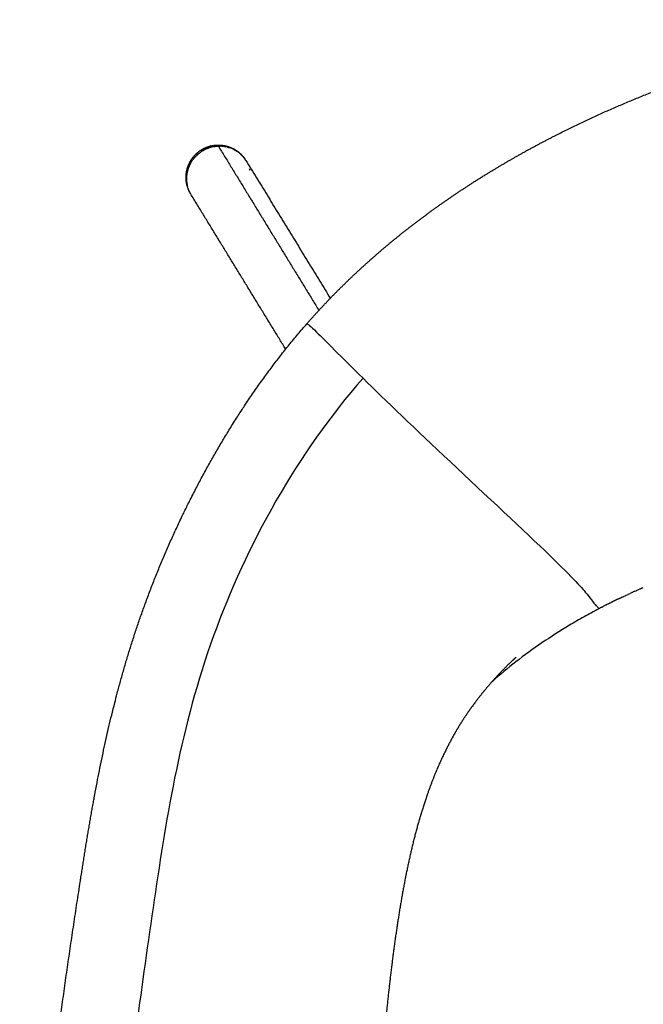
# Model space of a CAD drawing. Header units: millimetres. Extents: x -1034 to 742, y 1139 to 3175.
# Tile 8 of 15: x 78 to 271, y 1444 to 1749. Entities that reach past the tile are written whole.
import ezdxf

# ---------------------------------------------------------------- set-up
doc = ezdxf.new("R2010")
doc.units = ezdxf.units.MM
doc.header["$MEASUREMENT"] = 0
doc.layers.add('2DVýkres$viditelné$tečné', color=18, linetype='Continuous', true_color=0x000000)
doc.layers.add('2DVýkres$viditelné$čáry', color=18, linetype='Continuous', true_color=0x000000)

msp = doc.modelspace()

# ---------------------------------------------------------------- linework, layer by layer
at = {"layer": '2DVýkres$viditelné$tečné'}
msp.add_rational_spline([(137.37, 1709.22), (137.14, 1709.6), (137.01, 1709.56)], [1, 0.971778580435, 0.964483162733], degree=2, dxfattribs=at)
msp.add_open_spline([(139.4, 1709.51), (154.95, 1684.08), (170.51, 1658.65)], degree=2, dxfattribs=at)
for points, knots in [([(166.79, 1654.51), (166.89, 1654.62), (169.04, 1652.84), (177.2, 1644.49), (184.17, 1637.64)], [34.596574, 34.596574, 34.596574, 34.596574, 54.941416, 82.412123, 82.412123, 82.412123, 82.412123]), ([(184.17, 1637.64), (163.9, 1614.6), (132.15, 1557.15), (119.06, 1475.16), (108.77, 1398.48), (104.27, 1347.12), (102.91, 1324.1), (102.7, 1320.7), (102.31, 1313.51), (101.67, 1299.27), (101.09, 1280.75), (100.73, 1256.35), (100.73, 1239.01), (100.74, 1229.34)], [-462.791242, -462.791242, -462.791242, -462.791242, -404.942336, -347.093431, -289.244526, -231.395621, -231.395621, -231.395621, -221.199526, -209.786843, -188.627969, -165.601812, -136.598962, -136.598962, -136.598962, -136.598962]), ([(184.17, 1637.64), (191.15, 1630.78), (209.69, 1612.95), (246.71, 1578.68), (254.88, 1569.31), (255.22, 1568.43), (255.95, 1567.61), (256.23, 1567.3)], [0, 0, 0, 0, 74.241596, 148.483192, 222.724789, 296.966385, 347.968195, 347.968195, 347.968195, 347.968195]), ([(256.23, 1567.3), (256.36, 1567.16), (256.75, 1566.76), (257.03, 1566.46), (257.21, 1566.25)], [0, 0, 0, 0, 5.18397, 15.587668, 15.587668, 15.587668, 15.587668])]:
    msp.add_open_spline(points, degree=3, knots=knots, dxfattribs=at)
at = {"layer": '2DVýkres$viditelné$čáry'}
for points, weights, degree, knots in [([(166.79, 1654.51), (169.55, 1657.67), (172.41, 1660.74), (175.35, 1663.74), (178.26, 1666.7), (181.26, 1669.59), (184.34, 1672.39), (187.39, 1675.17), (190.52, 1677.87), (193.71, 1680.49), (196.89, 1683.09), (200.13, 1685.61), (203.43, 1688.05), (209.96, 1692.88), (216.73, 1697.41), (223.69, 1701.65), (230.54, 1705.82), (237.57, 1709.71), (244.75, 1713.34), (258.57, 1720.32), (273.04, 1726.38), (287.74, 1731.41), (301.21, 1736.01), (315.23, 1739.85), (329.23, 1742.62), (341.81, 1745.12), (354.18, 1746.71), (378.88, 1748.46), (390.46, 1748.68), (402.39, 1748.68)], [1, 0.999719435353, 0.999719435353, 1, 0.999745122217, 0.999745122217, 1, 0.999770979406, 0.999770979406, 1, 0.999796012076, 0.999796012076, 1, 1, 1, 1, 1, 1, 1, 1, 1, 1, 1, 1, 1, 1, 1, 1, 1, 1], 3, [0, 0, 0, 0, 12.583052, 12.583052, 12.583052, 25.063124, 25.063124, 25.063124, 37.453896, 37.453896, 37.453896, 49.76698, 49.76698, 49.76698, 74.468849, 74.468849, 74.468849, 98.771702, 98.771702, 98.771702, 145.723938, 145.723938, 145.723938, 188.881394, 188.881394, 188.881394, 227.016168, 227.016168, 262.48377, 262.48377, 262.48377, 262.48377]), ([(129.42, 1699.18), (129.35, 1700.23), (129.5, 1701.28), (129.79, 1703.3), (130.85, 1705.05), (131.07, 1705.4), (131.31, 1705.73), (132.15, 1706.9), (133.3, 1707.78), (134.96, 1709.06), (137.01, 1709.56)], [1, 0.994454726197, 1, 0.979739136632, 1, 0.999160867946, 1, 0.989786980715, 1, 0.978565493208, 1], 2, [0, 0, 0, 2.107208, 2.107208, 6.140038, 6.140038, 6.959428, 6.959428, 9.82026, 9.82026, 13.968658, 13.968658, 13.968658]), ([(137.01, 1709.57), (139.39, 1710.15), (141.76, 1709.57), (142.34, 1709.43), (142.89, 1709.22), (144.76, 1708.53), (146.22, 1707.17), (146.55, 1706.85), (146.86, 1706.51), (147.31, 1706.01), (147.69, 1705.45)], [1, 0.971403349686, 1, 0.998254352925, 1, 0.980724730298, 1, 0.998944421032, 1, 0.997721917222, 1], 2, [0, 0, 0, 4.794496, 4.794496, 5.976412, 5.976412, 9.909604, 9.909604, 10.828632, 10.828632, 12.17883, 12.17883, 12.17883]), ([(130.65, 1695), (130.13, 1695.94), (129.82, 1696.97), (129.71, 1697.33), (129.63, 1697.7)], [1, 0.994267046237, 1, 0.999294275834, 1], 2, [0, 0, 0, 2.142554, 2.142554, 2.89398, 2.89398, 2.89398]), ([(82.03, 1227.75), (81.83, 1228.94), (81.64, 1230.13), (81.46, 1231.32), (81.26, 1232.59), (81.07, 1233.87), (80.9, 1235.14), (80.71, 1236.51), (80.53, 1237.88), (80.36, 1239.25), (80.18, 1240.71), (80.01, 1242.18), (79.85, 1243.65), (79.49, 1246.92), (79.19, 1250.19), (78.94, 1253.47), (78.71, 1256.47), (78.52, 1259.47), (78.37, 1262.47), (78.33, 1263.24), (78.3, 1264.02), (78.26, 1264.79), (78.18, 1266.87), (78.1, 1268.99), (78, 1273.07), (77.95, 1275.3), (77.87, 1282.58), (77.89, 1287.47), (77.96, 1292.29), (78.13, 1303.16), (78.57, 1314.36), (79.17, 1325.23), (80.54, 1349.98), (82.93, 1376.4), (85.7, 1401.02), (88.72, 1427.83), (92.4, 1454.21), (96.51, 1480.86), (98.71, 1495.15), (100.96, 1508.91), (107.28, 1538.14), (111.28, 1552.72), (116.56, 1567.27), (122.2, 1582.82), (129.28, 1598.23), (145.77, 1627.37), (155.58, 1641.69), (166.79, 1654.51)], [1, 0.999982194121, 0.999982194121, 1, 0.99998279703, 0.99998279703, 1, 0.999982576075, 0.999982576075, 1, 0.999981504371, 0.999981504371, 1, 0.999914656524, 0.999914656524, 1, 0.999937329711, 0.999937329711, 1, 0.999996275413, 0.999996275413, 1, 1, 1, 1, 1, 1, 1, 1, 1, 1, 1, 1, 1, 1, 1, 1, 1, 1, 1, 1, 1, 1, 1, 1, 1, 1, 1], 3, [0, 0, 0, 0, 3.615448, 3.615448, 3.615448, 7.479987, 7.479987, 7.479987, 11.618166, 11.618166, 11.618166, 16.053916, 16.053916, 16.053916, 25.913619, 25.913619, 25.913619, 34.92925, 34.92925, 34.92925, 37.258446, 37.258446, 37.258446, 44.805586, 44.805586, 51.973915, 51.973915, 65.911058, 65.911058, 65.911058, 100.134792, 100.134792, 100.134792, 179.039716, 179.039716, 179.039716, 262.598013, 262.598013, 262.598013, 307.167262, 307.167262, 354.729388, 354.729388, 354.729388, 406.512852, 406.512852, 459.164245, 459.164245, 459.164245, 459.164245]), ([(231.63, 1551.28), (231.21, 1550.9), (230.38, 1550.13), (228.73, 1548.55), (225.85, 1545.64), (223.5, 1543.01), (221.99, 1541.19), (220.46, 1539.35), (218.95, 1537.4), (216.09, 1533.38), (214.73, 1531.31), (213.45, 1529.17), (212.88, 1528.2), (211.7, 1526.14), (209.41, 1521.79), (206.75, 1515.98), (203.93, 1508.56), (202.31, 1503.42), (201.53, 1500.74), (200, 1495.42), (198.71, 1489.98), (196.44, 1478.82), (195.47, 1473.01), (194.61, 1467.21), (193.7, 1461.1), (192.92, 1454.92), (191.5, 1442.39), (190.85, 1435.95), (189.08, 1416.62), (188.07, 1403.26), (187.07, 1390.3), (186.09, 1377.72), (185.08, 1365.06), (183.48, 1345.71), (182.97, 1339.72), (181.98, 1328.11), (181.48, 1322.43), (181.03, 1317.37), (180.55, 1312.07), (180.07, 1306.74), (179.07, 1296.37), (178.55, 1291.34), (177.98, 1286.35), (177.45, 1281.61), (176.86, 1276.86), (175.56, 1267.65), (174.85, 1263.16), (174.05, 1258.69), (173.66, 1256.53), (173.24, 1254.38), (172.39, 1250.16), (171.95, 1248.07), (171.49, 1246), (171.05, 1244.04), (170.58, 1242.01), (169.67, 1238.23), (169.17, 1236.26), (168.71, 1234.46), (168.26, 1232.73), (167.8, 1231.01), (167.34, 1229.3), (167.3, 1229.16), (167.26, 1229.03), (167.18, 1228.73), (167.14, 1228.57), (167.1, 1228.41), (166.83, 1227.45), (166.57, 1226.49), (166.3, 1225.53)], [1, 1, 1, 1, 1, 1, 1, 1, 1, 1, 1, 1, 1, 1, 1, 1, 1, 1, 1, 1, 1, 1, 1, 1, 1, 1, 1, 1, 1, 1, 1, 1, 1, 1, 1, 1, 1, 1, 1, 1, 1, 1, 1, 1, 1, 1, 1, 1, 1, 1, 1, 1, 1, 1, 1, 1, 1, 1, 0.999985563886, 0.999985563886, 1, 1, 1, 1, 1, 1, 0.999999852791, 0.999999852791, 1], 3, [0, 0, 0, 0, 1.689304, 3.386216, 6.862483, 13.965079, 13.965079, 13.965079, 21.696245, 21.696245, 29.290747, 29.290747, 29.290747, 32.656834, 36.413988, 44.037429, 51.824616, 60.203774, 60.203774, 60.203774, 76.889082, 76.889082, 94.599268, 94.599268, 94.599268, 113.349677, 113.349677, 132.775796, 132.775796, 171.986493, 171.986493, 171.986493, 206.250024, 206.250024, 224.109694, 224.109694, 245.171322, 245.171322, 245.171322, 261.28932, 261.28932, 276.355333, 276.355333, 276.355333, 290.680428, 290.680428, 304.33094, 304.33094, 304.33094, 310.926145, 310.926145, 317.300143, 317.300143, 317.300143, 323.47851, 323.47851, 329.247688, 329.247688, 329.247688, 334.584363, 334.584363, 334.584363, 335.04808, 335.04808, 335.627007, 335.627007, 335.627007, 338.617994, 338.617994, 338.617994, 338.617994])]:
    msp.add_rational_spline(points, weights, degree=degree, knots=knots, dxfattribs=at)
for points, weights in [([(132.5, 1706.48), (133.17, 1707.15), (133.95, 1707.69)], [1, 0.99589969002, 1]), ([(134.42, 1707.99), (134.18, 1707.85), (133.95, 1707.69)], [1, 0.999644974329, 1]), ([(134.46, 1708.01), (134.44, 1708), (134.42, 1707.99)], [0.86833532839, 0.868093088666, 0.867854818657]), ([(136.61, 1709), (135.48, 1708.63), (134.46, 1708.01)], [1, 0.993566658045, 1]), ([(137.26, 1709.2), (136.94, 1709.11), (136.62, 1709.01)], [1, 0.999475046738, 1]), ([(137.32, 1709.21), (137.29, 1709.2), (137.26, 1709.2)], [0.997717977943, 0.996584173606, 0.995459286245]), ([(138.13, 1709.38), (137.78, 1709.32), (137.42, 1709.24)], [1, 0.999379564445, 1]), ([(138.34, 1709.41), (138.29, 1709.41), (138.25, 1709.4)], [0.962495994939, 0.964074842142, 0.965676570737]), ([(138.51, 1709.44), (138.43, 1709.43), (138.36, 1709.42)], [1, 0.999974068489, 1]), ([(138.7, 1709.46), (138.62, 1709.45), (138.53, 1709.44)], [1, 0.999965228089, 1]), ([(138.89, 1709.48), (138.85, 1709.47), (138.81, 1709.47)], [0.944276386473, 0.945405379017, 0.946548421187]), ([(139.12, 1709.5), (139.07, 1709.49), (139.01, 1709.49)], [0.937312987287, 0.938818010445, 0.940350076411]), ([(139.28, 1709.51), (139.21, 1709.5), (139.14, 1709.5)], [0.932533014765, 0.934505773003, 0.936527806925]), ([(139.51, 1709.52), (139.45, 1709.51), (139.4, 1709.51)], [0.926165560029, 0.92767114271, 0.929207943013]), ([(139.7, 1709.52), (139.65, 1709.52), (139.59, 1709.52)], [0.920931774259, 0.922368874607, 0.923836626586]), ([(139.79, 1709.52), (139.77, 1709.52), (139.75, 1709.52)], [0.918673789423, 0.919165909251, 0.919661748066]), ([(139.89, 1709.52), (139.84, 1709.52), (139.79, 1709.52)], [0.9832058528, 0.984817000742, 0.986455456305]), ([(140.09, 1709.52), (140.04, 1709.52), (139.99, 1709.52)], [0.976870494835, 0.978427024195, 0.980010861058]), ([(140.11, 1709.52), (140.1, 1709.52), (140.09, 1709.52)], [0.910759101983, 0.910938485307, 0.911118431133]), ([(140.29, 1709.51), (140.2, 1709.51), (140.11, 1709.52)], [1, 0.999959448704, 1]), ([(140.59, 1709.49), (140.47, 1709.5), (140.35, 1709.51)], [1, 0.999927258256, 1]), ([(140.6, 1709.49), (140.59, 1709.49), (140.59, 1709.49)], [0.899593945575, 0.899741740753, 0.899890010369]), ([(140.71, 1709.48), (140.7, 1709.48), (140.69, 1709.48)], [0.958554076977, 0.958863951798, 0.959175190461]), ([(140.72, 1709.48), (140.71, 1709.48), (140.71, 1709.48)], [0.897118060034, 0.897234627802, 0.897351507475]), ([(140.83, 1709.47), (140.81, 1709.47), (140.79, 1709.47)], [0.955271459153, 0.955841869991, 0.956417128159]), ([(140.84, 1709.47), (140.83, 1709.47), (140.83, 1709.47)], [0.894718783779, 0.894801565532, 0.894884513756]), ([(140.95, 1709.46), (140.92, 1709.46), (140.89, 1709.46)], [0.952069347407, 0.952886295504, 0.95371368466]), ([(141.07, 1709.44), (141.01, 1709.45), (140.95, 1709.45)], [0.948947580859, 0.950427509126, 0.951943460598]), ([(141.19, 1709.43), (141.13, 1709.43), (141.07, 1709.44)], [0.887970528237, 0.889041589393, 0.890145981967]), ([(141.3, 1709.41), (141.28, 1709.41), (141.25, 1709.42)], [0.885867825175, 0.886386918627, 0.886914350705]), ([(141.42, 1709.39), (141.37, 1709.4), (141.31, 1709.41)], [0.883837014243, 0.884769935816, 0.885731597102]), ([(141.54, 1709.37), (141.48, 1709.38), (141.43, 1709.39)], [0.881877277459, 0.88273666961, 0.883622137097]), ([(141.65, 1709.35), (141.6, 1709.36), (141.55, 1709.37)], [0.879987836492, 0.880774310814, 0.881584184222]), ([(141.77, 1709.33), (141.72, 1709.34), (141.67, 1709.35)], [0.878167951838, 0.878882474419, 0.879617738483]), ([(141.88, 1709.3), (141.84, 1709.31), (141.79, 1709.32)], [0.876416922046, 0.877060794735, 0.877722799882]), ([(142, 1709.28), (141.96, 1709.29), (141.92, 1709.3)], [0.874734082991, 0.87530892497, 0.875899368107]), ([(142.11, 1709.25), (142.07, 1709.26), (142.04, 1709.27)], [0.873118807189, 0.873626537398, 0.874147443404]), ([(142.22, 1709.22), (142.19, 1709.23), (142.16, 1709.24)], [0.871570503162, 0.872013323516, 0.872467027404]), ([(142.34, 1709.2), (142.31, 1709.2), (142.28, 1709.21)], [0.870088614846, 0.870468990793, 0.8708581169]), ([(142.45, 1709.16), (142.42, 1709.17), (142.4, 1709.18)], [0.868672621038, 0.868993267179, 0.86932071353]), ([(142.56, 1709.13), (142.54, 1709.14), (142.52, 1709.15)], [0.867322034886, 0.86758589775, 0.867854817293]), ([(142.67, 1709.1), (142.65, 1709.11), (142.63, 1709.11)], [0.866036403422, 0.86624664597, 0.866460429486]), ([(142.78, 1709.07), (142.77, 1709.07), (142.75, 1709.08)], [0.864815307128, 0.864975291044, 0.865137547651]), ([(142.89, 1709.03), (142.88, 1709.03), (142.87, 1709.04)], [0.863658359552, 0.863771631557, 0.863886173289]), ([(142.91, 1709.03), (142.9, 1709.03), (142.89, 1709.03)], [0.911113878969, 0.911205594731, 0.911297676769]), ([(143.1, 1708.96), (143.01, 1708.99), (142.91, 1709.03)], [1, 0.999940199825, 1]), ([(143.11, 1708.96), (143.11, 1708.96), (143.1, 1708.96)], [0.9080155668, 0.908035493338, 0.908055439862]), ([(143.11, 1708.95), (143.11, 1708.96), (143.11, 1708.96)], [0.861535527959, 0.861566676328, 0.861597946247]), ([(143.22, 1708.91), (143.17, 1708.94), (143.11, 1708.95)], [0.906325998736, 0.907103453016, 0.907914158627]), ([(143.33, 1708.87), (143.28, 1708.89), (143.22, 1708.91)], [0.904806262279, 0.905543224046, 0.906312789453]), ([(143.22, 1708.91), (143.22, 1708.91), (143.22, 1708.91)], [0.860561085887, 0.86056505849, 0.860569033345]), ([(143.34, 1708.87), (143.34, 1708.87), (143.33, 1708.87)], [0.859595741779, 0.859630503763, 0.859665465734]), ([(143.44, 1708.83), (143.39, 1708.85), (143.34, 1708.87)], [0.903354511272, 0.90400694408, 0.904687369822]), ([(143.46, 1708.82), (143.45, 1708.83), (143.44, 1708.83)], [0.858701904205, 0.858762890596, 0.858824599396]), ([(143.55, 1708.79), (143.5, 1708.81), (143.46, 1708.82)], [0.901970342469, 0.902542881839, 0.90313913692]), ([(143.57, 1708.78), (143.56, 1708.78), (143.55, 1708.79)], [0.85787957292, 0.857962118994, 0.858046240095]), ([(143.66, 1708.74), (143.61, 1708.76), (143.57, 1708.78)], [0.900653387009, 0.901150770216, 0.901667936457]), ([(143.69, 1708.73), (143.67, 1708.74), (143.66, 1708.74)], [0.85712874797, 0.85722810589, 0.857330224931]), ([(144.14, 1708.52), (143.92, 1708.63), (143.69, 1708.73)], [1, 0.999653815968, 1]), ([(144.2, 1708.49), (144.17, 1708.51), (144.14, 1708.52)], [0.854639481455, 0.854735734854, 0.854840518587]), ([(144.31, 1708.43), (144.28, 1708.45), (144.25, 1708.46)], [0.854269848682, 0.854353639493, 0.854447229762]), ([(144.42, 1708.37), (144.39, 1708.39), (144.36, 1708.41)], [0.85397759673, 0.854046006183, 0.854125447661]), ([(144.54, 1708.31), (144.51, 1708.33), (144.47, 1708.35)], [0.853761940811, 0.853812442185, 0.853875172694]), ([(144.65, 1708.25), (144.62, 1708.27), (144.58, 1708.29)], [0.853622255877, 0.853652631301, 0.85369640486]), ([(144.65, 1708.25), (144.89, 1708.11), (145.12, 1707.96)], [1, 0.999559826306, 1]), ([(145.19, 1707.91), (145.15, 1707.94), (145.12, 1707.96)], [0.854052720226, 0.853954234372, 0.853875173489]), ([(145.32, 1707.82), (145.27, 1707.86), (145.22, 1707.89)], [0.854447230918, 0.854268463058, 0.854125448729]), ([(145.4, 1707.77), (145.36, 1707.8), (145.32, 1707.82)], [0.888327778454, 0.888392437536, 0.888480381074]), ([(145.42, 1707.75), (145.41, 1707.76), (145.4, 1707.77)], [0.854840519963, 0.854795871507, 0.854752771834]), ([(145.51, 1707.69), (145.47, 1707.72), (145.42, 1707.75)], [0.88819896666, 0.888234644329, 0.888295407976]), ([(145.52, 1707.68), (145.52, 1707.69), (145.51, 1707.69)], [0.855305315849, 0.855260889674, 0.85521759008]), ([(145.71, 1707.54), (145.62, 1707.61), (145.52, 1707.68)], [1, 0.999919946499, 1]), ([(130.8, 1704.25), (131.03, 1704.66), (131.3, 1705.05)], [1, 0.998877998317, 1]), ([(131.34, 1705.11), (131.32, 1705.08), (131.3, 1705.05)], [0.853875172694, 0.853812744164, 0.853762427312]), ([(131.34, 1705.11), (131.4, 1705.19), (131.46, 1705.27)], [1, 0.999957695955, 1]), ([(132.23, 1706.21), (131.82, 1705.76), (131.46, 1705.27)], [1, 0.998247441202, 1]), ([(132.32, 1706.3), (132.32, 1706.3), (132.32, 1706.3)], [0.861597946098, 0.861566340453, 0.861534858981]), ([(132.5, 1706.48), (132.45, 1706.43), (132.4, 1706.38)], [0.863886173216, 0.863202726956, 0.862564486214]), ([(145.72, 1707.53), (145.72, 1707.54), (145.71, 1707.54)], [0.856449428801, 0.856414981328, 0.856380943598]), ([(145.81, 1707.46), (145.77, 1707.5), (145.72, 1707.53)], [0.888287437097, 0.888220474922, 0.888185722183]), ([(146.02, 1707.29), (145.92, 1707.38), (145.81, 1707.46)], [1, 0.999898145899, 1]), ([(146.1, 1707.22), (146.06, 1707.26), (146.02, 1707.29)], [0.889072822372, 0.888901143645, 0.888761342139]), ([(146.12, 1707.21), (146.11, 1707.21), (146.1, 1707.22)], [0.859724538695, 0.859659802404, 0.859595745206]), ([(146.29, 1707.06), (146.2, 1707.13), (146.12, 1707.21)], [1, 0.999922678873, 1]), ([(146.31, 1707.03), (146.3, 1707.04), (146.29, 1707.06)], [0.861899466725, 0.861747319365, 0.861597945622]), ([(146.38, 1706.97), (146.35, 1707), (146.31, 1707.03)], [0.890507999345, 0.890295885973, 0.890102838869]), ([(146.41, 1706.94), (146.39, 1706.96), (146.38, 1706.97)], [0.863112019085, 0.862906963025, 0.862706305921]), ([(146.96, 1706.38), (146.7, 1706.67), (146.41, 1706.94)], [1, 0.999075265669, 1]), ([(146.97, 1706.36), (146.97, 1706.37), (146.96, 1706.38)], [0.872467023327, 0.872319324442, 0.872172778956]), ([(147.04, 1706.28), (147.01, 1706.32), (146.97, 1706.36)], [0.897419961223, 0.896894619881, 0.89639904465]), ([(147.05, 1706.27), (147.05, 1706.28), (147.04, 1706.28)], [0.87414744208, 0.874066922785, 0.873986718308]), ([(147.09, 1706.23), (147.07, 1706.25), (147.05, 1706.27)], [0.898117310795, 0.897818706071, 0.897529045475]), ([(147.21, 1706.09), (147.19, 1706.11), (147.17, 1706.13)], [0.900003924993, 0.899674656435, 0.899354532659]), ([(147.21, 1706.08), (147.21, 1706.08), (147.21, 1706.09)], [0.877882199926, 0.877802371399, 0.877722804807]), ([(147.28, 1705.99), (147.25, 1706.04), (147.21, 1706.08)], [0.901348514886, 0.900717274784, 0.900116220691]), ([(147.36, 1705.9), (147.32, 1705.95), (147.28, 1705.99)], [0.902764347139, 0.902047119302, 0.901365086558]), ([(147.28, 1705.99), (147.28, 1705.99), (147.28, 1705.99)], [0.879640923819, 0.879629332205, 0.879617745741]), ([(147.38, 1705.87), (147.37, 1705.89), (147.36, 1705.9)], [0.882151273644, 0.881866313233, 0.881584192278]), ([(147.43, 1705.8), (147.4, 1705.84), (147.38, 1705.87)], [0.904251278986, 0.903704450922, 0.903176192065]), ([(147.46, 1705.77), (147.44, 1705.79), (147.43, 1705.8)], [0.884428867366, 0.884022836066, 0.883622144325]), ([(147.47, 1705.74), (147.47, 1705.76), (147.46, 1705.77)], [0.905215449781, 0.905029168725, 0.904844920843]), ([(147.6, 1705.58), (147.54, 1705.66), (147.47, 1705.74)], [1, 0.999935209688, 1]), ([(147.61, 1705.55), (147.6, 1705.57), (147.6, 1705.58)], [0.908455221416, 0.908254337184, 0.908055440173]), ([(147.64, 1705.52), (147.62, 1705.53), (147.61, 1705.55)], [0.890165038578, 0.889711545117, 0.889263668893]), ([(147.69, 1705.45), (147.66, 1705.48), (147.64, 1705.52)], [0.91039825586, 0.909758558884, 0.909137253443]), ([(147.71, 1705.42), (147.7, 1705.43), (147.69, 1705.45)], [0.892489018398, 0.892154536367, 0.891822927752]), ([(147.83, 1705.23), (147.77, 1705.32), (147.71, 1705.42)], [1, 0.999920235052, 1]), ([(147.83, 1705.22), (147.83, 1705.22), (147.83, 1705.23)], [0.897351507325, 0.897291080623, 0.89723073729]), ([(147.9, 1705.12), (147.87, 1705.17), (147.83, 1705.22)], [0.916638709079, 0.915630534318, 0.914658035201]), ([(147.93, 1705.07), (147.91, 1705.09), (147.9, 1705.12)], [0.901340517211, 0.900609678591, 0.899890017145]), ([(129.83, 1701.86), (129.79, 1701.7), (129.75, 1701.53)], [1, 0.99984652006, 1]), ([(129.88, 1702.04), (129.87, 1702.01), (129.86, 1701.98)], [0.874147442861, 0.874573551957, 0.875008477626]), ([(130.8, 1704.25), (130.21, 1703.2), (129.88, 1702.04)], [1, 0.992795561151, 1]), ([(149.03, 1702.36), (149.03, 1702.4), (149.02, 1702.44)], [0.994467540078, 0.992717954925, 0.990990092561]), ([(149.04, 1702.34), (149.04, 1702.35), (149.03, 1702.36)], [0.996112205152, 0.995687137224, 0.995263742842]), ([(149.06, 1702.23), (149.09, 1702.13), (149.11, 1702.03)], [1, 0.99993372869, 1]), ([(129.62, 1697.76), (129.47, 1698.46), (129.42, 1699.18)], [1, 0.997443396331, 1]), ([(129.66, 1701.09), (129.37, 1699.41), (129.68, 1697.73)], [1, 0.984021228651, 1]), ([(129.68, 1701.21), (129.68, 1701.17), (129.67, 1701.14)], [0.887912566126, 0.888582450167, 0.889265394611]), ([(129.71, 1701.33), (129.7, 1701.3), (129.7, 1701.27)], [0.885731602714, 0.886261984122, 0.886801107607]), ([(129.73, 1701.45), (129.73, 1701.42), (129.72, 1701.4)], [0.883622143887, 0.884023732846, 0.884430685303]), ([(129.62, 1697.76), (129.64, 1697.67), (129.68, 1697.58)], [1, 0.993097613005, 1]), ([(129.69, 1697.68), (129.71, 1697.58), (129.73, 1697.47)], [1, 0.999933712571, 1]), ([(129.73, 1697.47), (129.75, 1697.41), (129.76, 1697.34)], [1, 0.997095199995, 0.994248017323]), ([(129.78, 1697.27), (129.79, 1697.24), (129.79, 1697.21)], [0.990990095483, 0.989813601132, 0.988647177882]), ([(129.8, 1697.16), (129.81, 1697.12), (129.83, 1697.08)], [0.98659242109, 0.984882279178, 0.983194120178]), ([(129.83, 1697.06), (129.84, 1697.01), (129.86, 1696.95)], [0.984847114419, 0.983018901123, 0.981225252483]), ([(129.89, 1696.85), (129.89, 1696.84), (129.9, 1696.82)], [0.973828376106, 0.973272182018, 0.972718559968]), ([(129.92, 1696.75), (129.93, 1696.72), (129.94, 1696.69)], [0.969716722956, 0.968698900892, 0.967689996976]), ([(129.95, 1696.64), (129.96, 1696.6), (129.98, 1696.57)], [0.965676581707, 0.96422746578, 0.962797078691]), ([(129.99, 1696.54), (130, 1696.49), (130.02, 1696.44)], [0.961707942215, 0.959856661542, 0.958037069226]), ([(130.1, 1696.22), (130.06, 1696.33), (130.02, 1696.44)], [1, 0.99992251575, 1]), ([(130.1, 1696.22), (130.1, 1696.21), (130.11, 1696.19)], [0.950231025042, 0.949565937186, 0.94890542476]), ([(130.13, 1696.12), (130.15, 1696.09), (130.16, 1696.06)], [0.946548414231, 0.945533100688, 0.94452887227]), ([(130.18, 1696.02), (130.19, 1695.98), (130.21, 1695.94)], [0.942937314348, 0.941596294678, 0.940275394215]), ([(130.87, 1694.63), (130.49, 1695.26), (130.21, 1695.94)], [1, 0.996753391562, 1]), ([(263.17, 1569.26), (262.39, 1568.89), (261.61, 1568.5)], [1, 0.999989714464, 1]), ([(224.42, 1544.02), (225.85, 1545.24), (227.3, 1546.42)], [1, 0.999910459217, 1])]:
    msp.add_rational_spline(points, weights, degree=2, dxfattribs=at)
for points, degree in [([(136.61, 1709), (136.61, 1709.01), (136.61, 1709.01), (136.62, 1709.01)], 3), ([(137.01, 1709.56), (137.01, 1709.56), (137.01, 1709.56)], 2), ([(137.32, 1709.21), (137.33, 1709.21), (137.35, 1709.22), (137.37, 1709.22)], 3), ([(137.37, 1709.22), (137.39, 1709.23), (137.41, 1709.23), (137.42, 1709.24)], 3), ([(138.13, 1709.38), (138.17, 1709.39), (138.21, 1709.39), (138.25, 1709.4)], 3), ([(138.34, 1709.41), (138.34, 1709.41), (138.35, 1709.41), (138.36, 1709.42)], 3), ([(138.51, 1709.44), (138.51, 1709.44), (138.52, 1709.44), (138.53, 1709.44)], 3), ([(138.7, 1709.46), (138.71, 1709.46), (138.72, 1709.46), (138.73, 1709.46)], 3), ([(138.73, 1709.46), (138.76, 1709.47), (138.79, 1709.47), (138.81, 1709.47)], 3), ([(138.89, 1709.48), (138.93, 1709.48), (138.97, 1709.49), (139.01, 1709.49)], 3), ([(139.12, 1709.5), (139.12, 1709.5), (139.13, 1709.5), (139.14, 1709.5)], 3), ([(139.28, 1709.51), (139.32, 1709.51), (139.36, 1709.51), (139.4, 1709.51)], 3), ([(139.51, 1709.52), (139.54, 1709.52), (139.56, 1709.52), (139.59, 1709.52)], 3), ([(139.7, 1709.52), (139.72, 1709.52), (139.73, 1709.52), (139.75, 1709.52)], 3), ([(139.89, 1709.52), (139.92, 1709.52), (139.95, 1709.52), (139.99, 1709.52)], 3), ([(140.09, 1709.52), (140.09, 1709.52), (140.09, 1709.52), (140.09, 1709.52)], 3), ([(140.29, 1709.51), (140.31, 1709.51), (140.33, 1709.51), (140.35, 1709.51)], 3), ([(140.6, 1709.49), (140.63, 1709.49), (140.66, 1709.48), (140.69, 1709.48)], 3), ([(140.72, 1709.48), (140.74, 1709.48), (140.76, 1709.48), (140.79, 1709.47)], 3), ([(140.84, 1709.47), (140.85, 1709.47), (140.87, 1709.46), (140.89, 1709.46)], 3), ([(140.95, 1709.46), (140.95, 1709.46), (140.95, 1709.46), (140.95, 1709.45)], 3), ([(141.07, 1709.44), (141.07, 1709.44), (141.07, 1709.44), (141.07, 1709.44)], 3), ([(141.19, 1709.43), (141.19, 1709.43), (141.19, 1709.43), (141.19, 1709.42)], 3), ([(141.19, 1709.42), (141.21, 1709.42), (141.23, 1709.42), (141.25, 1709.42)], 3), ([(141.3, 1709.41), (141.31, 1709.41), (141.31, 1709.41), (141.31, 1709.41)], 3), ([(141.42, 1709.39), (141.42, 1709.39), (141.43, 1709.39), (141.43, 1709.39)], 3), ([(141.54, 1709.37), (141.54, 1709.37), (141.55, 1709.37), (141.55, 1709.37)], 3), ([(141.65, 1709.35), (141.66, 1709.35), (141.67, 1709.35), (141.67, 1709.35)], 3), ([(141.77, 1709.33), (141.78, 1709.33), (141.79, 1709.32), (141.79, 1709.32)], 3), ([(141.88, 1709.3), (141.89, 1709.3), (141.9, 1709.3), (141.92, 1709.3)], 3), ([(142, 1709.28), (142.01, 1709.28), (142.02, 1709.27), (142.04, 1709.27)], 3), ([(142.11, 1709.25), (142.12, 1709.25), (142.14, 1709.24), (142.16, 1709.24)], 3), ([(142.22, 1709.22), (142.24, 1709.22), (142.26, 1709.22), (142.28, 1709.21)], 3), ([(142.34, 1709.2), (142.36, 1709.19), (142.38, 1709.18), (142.4, 1709.18)], 3), ([(142.45, 1709.17), (142.47, 1709.16), (142.49, 1709.15), (142.52, 1709.15)], 3), ([(142.56, 1709.13), (142.58, 1709.13), (142.61, 1709.12), (142.63, 1709.11)], 3), ([(142.67, 1709.1), (142.7, 1709.09), (142.73, 1709.08), (142.75, 1709.08)], 3), ([(142.78, 1709.07), (142.81, 1709.06), (142.84, 1709.05), (142.87, 1709.04)], 3), ([(144.2, 1708.49), (144.21, 1708.48), (144.23, 1708.47), (144.25, 1708.46)], 3), ([(144.31, 1708.43), (144.33, 1708.42), (144.35, 1708.42), (144.36, 1708.41)], 3), ([(144.42, 1708.37), (144.44, 1708.36), (144.46, 1708.36), (144.47, 1708.35)], 3), ([(144.54, 1708.31), (144.55, 1708.3), (144.57, 1708.3), (144.58, 1708.29)], 3), ([(145.19, 1707.91), (145.2, 1707.91), (145.21, 1707.9), (145.22, 1707.9)], 3), ([(132.23, 1706.21), (132.26, 1706.24), (132.29, 1706.27), (132.32, 1706.3)], 3), ([(132.32, 1706.3), (132.35, 1706.33), (132.37, 1706.36), (132.4, 1706.38)], 3), ([(147.09, 1706.23), (147.12, 1706.2), (147.14, 1706.16), (147.17, 1706.13)], 3), ([(147.93, 1705.07), (160.99, 1683.73), (174.04, 1662.39)], 2), ([(129.83, 1701.86), (129.84, 1701.9), (129.85, 1701.94), (129.86, 1701.98)], 3), ([(129.66, 1701.09), (129.67, 1701.1), (129.67, 1701.12), (129.67, 1701.14)], 3), ([(129.68, 1701.21), (129.69, 1701.23), (129.69, 1701.25), (129.7, 1701.27)], 3), ([(129.71, 1701.33), (129.71, 1701.35), (129.72, 1701.38), (129.72, 1701.4)], 3), ([(129.73, 1701.45), (129.74, 1701.48), (129.75, 1701.5), (129.75, 1701.53)], 3), ([(129.69, 1697.68), (129.69, 1697.7), (129.68, 1697.71), (129.68, 1697.73)], 3), ([(129.69, 1697.55), (129.69, 1697.56), (129.68, 1697.57), (129.68, 1697.58)], 3), ([(129.69, 1697.55), (129.69, 1697.55), (129.69, 1697.54), (129.69, 1697.54)], 3), ([(129.71, 1697.51), (129.7, 1697.52), (129.7, 1697.53), (129.69, 1697.54)], 3), ([(129.71, 1697.51), (129.72, 1697.5), (129.72, 1697.49), (129.73, 1697.47)], 3), ([(129.78, 1697.27), (129.77, 1697.29), (129.77, 1697.32), (129.76, 1697.34)], 3), ([(129.8, 1697.16), (129.8, 1697.18), (129.8, 1697.19), (129.79, 1697.21)], 3), ([(129.83, 1697.06), (129.83, 1697.07), (129.83, 1697.07), (129.83, 1697.08)], 3), ([(129.89, 1696.85), (129.88, 1696.88), (129.87, 1696.92), (129.86, 1696.95)], 3), ([(129.92, 1696.75), (129.91, 1696.77), (129.9, 1696.8), (129.9, 1696.82)], 3), ([(129.95, 1696.64), (129.95, 1696.66), (129.94, 1696.68), (129.94, 1696.69)], 3), ([(129.99, 1696.54), (129.98, 1696.55), (129.98, 1696.56), (129.98, 1696.57)], 3), ([(130.13, 1696.12), (130.13, 1696.14), (130.12, 1696.16), (130.11, 1696.19)], 3), ([(130.18, 1696.02), (130.17, 1696.03), (130.16, 1696.05), (130.16, 1696.06)], 3), ([(160.23, 1646.64), (145.55, 1670.64), (130.87, 1694.63)], 2), ([(265.68, 1570.45), (265.63, 1570.43), (265.59, 1570.41), (265.54, 1570.39)], 3), ([(265.68, 1570.45), (265.85, 1570.53), (266.03, 1570.61), (266.21, 1570.7)], 3), ([(266.3, 1570.74), (266.27, 1570.73), (266.24, 1570.71), (266.21, 1570.7)], 3), ([(266.3, 1570.74), (266.49, 1570.83), (266.68, 1570.91), (266.87, 1571)], 3), ([(267.23, 1571.16), (267.11, 1571.11), (266.99, 1571.06), (266.87, 1571)], 3), ([(267.23, 1571.16), (267.28, 1571.19), (267.33, 1571.21), (267.38, 1571.23)], 3), ([(267.54, 1571.3), (267.49, 1571.28), (267.43, 1571.25), (267.38, 1571.23)], 3), ([(268.13, 1571.57), (267.93, 1571.48), (267.74, 1571.39), (267.54, 1571.3)], 3), ([(268.22, 1571.61), (268.19, 1571.6), (268.16, 1571.58), (268.13, 1571.57)], 3), ([(268.73, 1571.84), (268.56, 1571.76), (268.39, 1571.69), (268.22, 1571.61)], 3), ([(268.73, 1571.84), (268.79, 1571.86), (268.84, 1571.89), (268.89, 1571.91)], 3), ([(269.34, 1572.11), (269.19, 1572.04), (269.04, 1571.97), (268.89, 1571.91)], 3), ([(269.34, 1572.11), (269.41, 1572.14), (269.49, 1572.17), (269.57, 1572.21)], 3), ([(269.93, 1572.37), (269.81, 1572.31), (269.69, 1572.26), (269.57, 1572.21)], 3), ([(269.93, 1572.37), (270.04, 1572.41), (270.14, 1572.46), (270.25, 1572.5)], 3), ([(270.53, 1572.63), (270.44, 1572.59), (270.34, 1572.55), (270.25, 1572.5)], 3), ([(270.53, 1572.63), (270.66, 1572.68), (270.8, 1572.74), (270.93, 1572.8)], 3), ([(259.46, 1567.42), (259.32, 1567.35), (259.18, 1567.28), (259.05, 1567.21)], 3), ([(259.46, 1567.42), (259.54, 1567.46), (259.61, 1567.5), (259.69, 1567.54)], 3), ([(260.07, 1567.73), (259.94, 1567.67), (259.81, 1567.6), (259.69, 1567.54)], 3), ([(260.07, 1567.73), (260.16, 1567.78), (260.24, 1567.82), (260.33, 1567.86)], 3), ([(260.69, 1568.04), (260.57, 1567.98), (260.45, 1567.92), (260.33, 1567.86)], 3), ([(260.69, 1568.04), (260.78, 1568.09), (260.88, 1568.14), (260.97, 1568.18)], 3), ([(261.3, 1568.35), (261.19, 1568.29), (261.08, 1568.24), (260.97, 1568.18)], 3), ([(261.3, 1568.35), (261.35, 1568.37), (261.4, 1568.4), (261.45, 1568.42)], 3), ([(261.61, 1568.5), (261.56, 1568.47), (261.5, 1568.45), (261.45, 1568.42)], 3), ([(263.25, 1569.3), (263.22, 1569.29), (263.2, 1569.28), (263.17, 1569.26)], 3), ([(263.25, 1569.3), (263.35, 1569.35), (263.46, 1569.4), (263.57, 1569.45)], 3), ([(263.8, 1569.57), (263.72, 1569.53), (263.64, 1569.49), (263.57, 1569.45)], 3), ([(263.8, 1569.57), (263.94, 1569.63), (264.08, 1569.7), (264.22, 1569.77)], 3), ([(264.43, 1569.87), (264.36, 1569.83), (264.29, 1569.8), (264.22, 1569.77)], 3), ([(264.43, 1569.87), (264.58, 1569.94), (264.73, 1570.01), (264.88, 1570.08)], 3), ([(265.05, 1570.16), (265, 1570.13), (264.94, 1570.1), (264.88, 1570.08)], 3), ([(265.05, 1570.16), (265.22, 1570.24), (265.38, 1570.31), (265.54, 1570.39)], 3), ([(257.71, 1566.52), (257.52, 1566.42), (257.33, 1566.32), (257.13, 1566.22)], 3), ([(258.3, 1566.82), (258.1, 1566.72), (257.91, 1566.62), (257.71, 1566.52)], 3), ([(258.3, 1566.82), (258.33, 1566.84), (258.37, 1566.86), (258.41, 1566.88)], 3), ([(258.88, 1567.12), (258.72, 1567.04), (258.56, 1566.96), (258.41, 1566.88)], 3), ([(258.88, 1567.12), (258.93, 1567.15), (258.99, 1567.18), (259.05, 1567.21)], 3)]:
    msp.add_open_spline(points, degree=degree, dxfattribs=at)
msp.add_open_spline([(257.13, 1566.22), (255.62, 1565.42), (252.57, 1563.76), (246.66, 1560.33), (239.53, 1555.78), (231.52, 1549.95), (226.49, 1545.78), (224.1, 1543.65)], degree=3, knots=[0, 0, 0, 0, 5.130915, 10.394695, 20.525071, 30.481704, 40.099867, 40.099867, 40.099867, 40.099867], dxfattribs=at)

doc.saveas('drawing.dxf')
